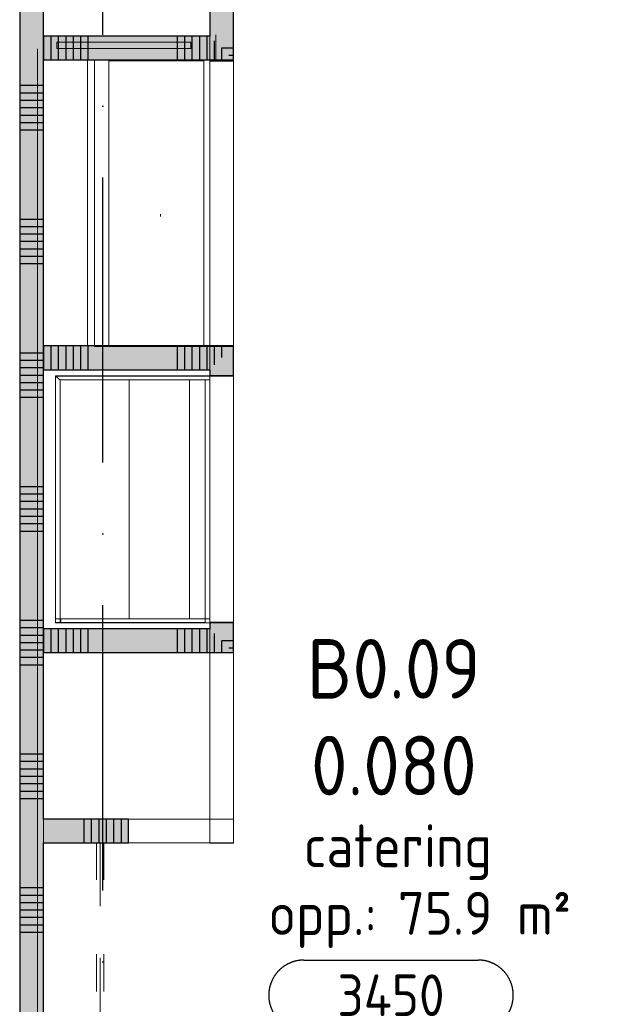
# Model space of a CAD drawing. Header units: millimetres. Extents: x 20872 to 297961, y -293704 to 213007.
# Tile 59 of 256: x 106333 to 108773, y -132478 to -128336. Entities that reach past the tile are written whole.
import ezdxf
from ezdxf.enums import TextEntityAlignment as Align
from ezdxf.xclip import XClip

# ---------------------------------------------------------------- set-up
doc = ezdxf.new("R2010")
doc.units = ezdxf.units.MM
doc.header["$LTSCALE"] = 100
doc.header["$XCLIPFRAME"] = 2
doc.linetypes.add('ACAD_ISO10W100', pattern=[18, 12, -3, 0, -3])
for name, color, linetype in [('A--L$7--_stramien', 1, 'Continuous'), ('A--L20--_bovenbouw', 3, 'Continuous'), ('A--L73--_vaste keukenvoorzieningen', 8, 'Continuous'), ('A--T$1--_algemeen', 1, 'Continuous'), ('A--T$1A-afwerking', 8, 'Continuous'), ('XREFS', 9, 'Continuous')]:
    doc.layers.add(name, color=color, linetype=linetype)
doc.styles.add('BURO standaard', font='isocp.shx')
doc.styles.add('JINX standaard', font='isocp.shx')

# ---------------------------------------------------------------- blocks, each defined once
blk = doc.blocks.new('AL_plafondhoog_01_P03_BV')
at = {"color": 1, "linetype": 'ByBlock', "lineweight": -2, "ltscale": 2}
for points in [[(-5.236, 2.114), (5.236, 2.114)], [(5.236, -2.114), (-5.236, -2.114)]]:
    blk.add_lwpolyline(points, dxfattribs=at)
at = {"color": 1, "linetype": 'ByBlock', "lineweight": -2}
for centre, start, end in [((-5.236, 0), 90, 270), ((5.236, 0), 270, 90)]:
    blk.add_arc(centre, 2.114, start, end, dxfattribs=at)
at = {"color": 2, "linetype": 'ByBlock', "lineweight": -2, "style": 'BURO standaard', "flags": 4}
blk.add_attdef('BURO_RTE:PLAFOND', text='', height=2.5, dxfattribs=at).set_placement((0, 0), align=Align.MIDDLE_CENTER)
blk = doc.blocks.new('catering')
at = {"layer": 'A--L73--_vaste keukenvoorzieningen', "lineweight": 5}
for points in [[(210400.803, 32389.619), (210400.803, 32261.411)], [(210403.934, 32389.073), (210403.934, 32389.619)], [(210403.934, 32389.619), (210415.201, 32389.619)], [(210415.201, 32389.619), (210415.201, 32389.073)], [(210402.303, 32261.411), (210402.303, 32389.048)], [(210415.201, 32389.073), (210403.934, 32389.073)], [(210403.823, 32361.529), (210416.803, 32361.529)], [(210403.823, 32361.529), (210404.21, 32361.196)], [(210416.803, 32361.529), (210416.803, 32361.196)], [(210403.823, 32341.101), (210403.823, 32361.196)], [(210404.21, 32361.196), (210416.803, 32361.196)], [(210404.21, 32340.781), (210404.21, 32361.196)], [(210410.026, 32341.095), (210410.026, 32361.196)], [(210415.099, 32341.095), (210415.099, 32361.196)], [(210416.415, 32341.113), (210416.415, 32361.196)], [(210416.803, 32341.101), (210403.823, 32341.101)], [(210403.823, 32340.769), (210403.823, 32341.101)], [(210403.823, 32340.781), (210404.21, 32340.781)], [(210416.803, 32340.769), (210403.823, 32340.769)], [(210404.21, 32341.095), (210404.259, 32341.095)], [(210404.259, 32341.095), (210410.026, 32341.095)], [(210404.259, 32341.095), (210404.259, 32340.781)], [(210404.259, 32340.781), (210416.415, 32340.781)], [(210410.026, 32341.095), (210415.099, 32341.095)], [(210416.415, 32340.781), (210416.415, 32341.113)], [(210416.803, 32340.769), (210416.803, 32341.101)], [(210402.803, 32322.256), (210408.803, 32322.256)], [(210402.803, 32265.217), (210402.803, 32322.256)], [(210408.803, 32322.256), (210402.803, 32322.256)], [(210402.803, 32322.256), (210402.803, 32265.222)], [(210402.803, 32322.256), (210408.803, 32322.256)], [(210402.803, 32265.217), (210402.803, 32322.256)], [(210402.803, 32322.256), (210408.803, 32322.256)], [(210402.803, 32265.217), (210402.803, 32322.256)], [(210407.281, 32322.256), (210407.281, 32319.131)], [(210407.281, 32322.256), (210407.881, 32322.256)], [(210407.581, 32322.256), (210407.581, 32316.922)], [(210407.881, 32322.256), (210407.881, 32319.131)], [(210407.281, 32312.882), (210407.281, 32309.757)], [(210407.581, 32312.589), (210407.581, 32307.256)], [(210407.881, 32312.882), (210407.881, 32309.757)]]:
    blk.add_lwpolyline(points, dxfattribs=at)
at = {"layer": 'A--L73--_vaste keukenvoorzieningen', "lineweight": 0}
for points in [[(210416.803, 32390.132), (210416.803, 32388.132), (210402.803, 32388.132), (210402.803, 32390.132), (210416.803, 32390.132)], [(210407.103, 32364.058), (210406.503, 32364.058), (210406.503, 32388.132), (210407.103, 32388.132), (210407.103, 32364.058)], [(210407.103, 32388.132), (210416.803, 32388.132), (210416.803, 32388.027), (210418.803, 32388.027), (210418.803, 32364.01), (210416.803, 32364.01), (210407.103, 32364.01), (210407.103, 32388.132)], [(210416.306, 32364.058), (210416.306, 32388.058), (210408.306, 32388.058), (210408.306, 32364.058), (210416.306, 32364.058)], [(210412.651, 32374.948), (210412.655, 32375.148)], [(210416.803, 32364.058), (210416.803, 32362.058), (210402.803, 32362.058), (210402.803, 32364.058), (210416.803, 32364.058)], [(210416.803, 32361.529), (210416.803, 32364.031), (210418.803, 32364.031), (210418.803, 32361.529), (210416.803, 32361.529)], [(210402.803, 32361.555), (210402.803, 32362.058), (210416.803, 32362.058), (210416.803, 32361.555), (210403.823, 32361.555), (210403.823, 32340.769), (210416.803, 32340.769), (210416.803, 32340.256), (210402.803, 32340.256), (210402.803, 32340.795), (210402.803, 32361.555)], [(210416.803, 32340.795), (210416.803, 32361.555), (210418.803, 32361.555), (210418.803, 32340.795), (210416.803, 32340.795)], [(210418.803, 32340.769), (210418.803, 32338.229), (210416.803, 32338.229), (210416.803, 32340.769), (210418.803, 32340.769)], [(210416.803, 32340.256), (210416.803, 32338.256), (210402.803, 32338.256), (210402.803, 32340.256), (210416.803, 32340.256)], [(210402.803, 32338.256), (210418.803, 32338.256), (210418.803, 32322.256), (210409.957, 32322.256), (210409.957, 32324.256), (210402.803, 32324.256), (210402.803, 32338.256)], [(210402.803, 32338.256), (210418.803, 32338.256), (210418.803, 32322.256), (210409.957, 32322.256), (210409.957, 32324.256), (210402.803, 32324.256), (210402.803, 32338.256)], [(210402.803, 32338.256), (210418.803, 32338.256), (210418.803, 32322.256), (210409.957, 32322.256), (210409.957, 32324.256), (210402.803, 32324.256), (210402.803, 32338.256)], [(210402.803, 32338.256), (210418.803, 32338.256), (210418.803, 32322.256), (210409.957, 32322.256), (210409.957, 32324.256), (210402.803, 32324.256), (210402.803, 32338.256)], [(210402.803, 32338.256), (210418.803, 32338.256), (210418.803, 32322.256), (210409.957, 32322.256), (210409.957, 32324.256), (210402.803, 32324.256), (210402.803, 32338.256)], [(210402.803, 32324.256), (210409.957, 32324.256), (210409.957, 32322.256), (210402.803, 32322.256), (210402.803, 32324.256)]]:
    blk.add_lwpolyline(points, dxfattribs=at)
at = {"layer": 'A--L73--_vaste keukenvoorzieningen', "lineweight": 9}
for points in [[(210416.803, 32390.132), (210402.803, 32390.132)], [(210417.3, 32388.132), (210417.3, 32390.238)], [(210417.3, 32390.238), (210417.3, 32390.238)], [(210417.3, 32390.238), (210417.3, 32388.132)], [(210402.803, 32364.058), (210402.803, 32388.132)], [(210402.803, 32388.132), (210406.503, 32388.132)], [(210406.503, 32388.132), (210406.503, 32364.058)], [(210407.103, 32388.132), (210416.803, 32388.132)], [(210407.103, 32364.058), (210407.103, 32388.132)], [(210407.103, 32388.132), (210407.103, 32364.01)], [(210416.803, 32388.132), (210407.103, 32388.132)], [(210408.306, 32364.058), (210408.306, 32388.058)], [(210408.306, 32388.058), (210416.306, 32388.058)], [(210416.306, 32388.058), (210416.306, 32364.058)], [(210416.803, 32388.132), (210416.803, 32388.105)], [(210416.803, 32388.027), (210416.803, 32388.132)], [(210418.803, 32388.105), (210416.803, 32388.105)], [(210416.803, 32388.105), (210416.803, 32364.031)], [(210418.803, 32388.027), (210416.803, 32388.027)], [(210418.803, 32388.105), (210418.803, 32364.031)], [(210418.803, 32364.01), (210418.803, 32388.027)], [(210406.503, 32364.058), (210402.803, 32364.058)], [(210416.803, 32364.058), (210407.103, 32364.058)], [(210407.103, 32364.01), (210416.803, 32364.01)], [(210416.306, 32364.058), (210408.306, 32364.058)], [(210418.803, 32364.031), (210416.803, 32364.031)], [(210416.803, 32364.01), (210418.803, 32364.01)], [(210418.803, 32361.529), (210418.803, 32364.031)], [(210402.803, 32340.256), (210402.803, 32362.058)], [(210402.803, 32362.058), (210416.803, 32362.058)], [(210402.803, 32361.555), (210402.803, 32362.058)], [(210402.803, 32362.058), (210416.803, 32362.058)], [(210402.803, 32340.795), (210402.803, 32361.555)], [(210416.803, 32361.555), (210403.823, 32361.555)], [(210403.823, 32361.555), (210403.823, 32340.769)], [(210416.803, 32362.058), (210416.803, 32361.529)], [(210416.803, 32362.058), (210416.803, 32361.555)], [(210416.803, 32340.795), (210416.803, 32361.555)], [(210416.803, 32361.555), (210418.803, 32361.555)], [(210418.803, 32361.529), (210416.803, 32361.529)], [(210416.803, 32340.769), (210416.803, 32361.529)], [(210418.803, 32361.555), (210418.803, 32340.795)], [(210418.803, 32340.769), (210418.803, 32361.529)], [(210402.803, 32340.256), (210402.803, 32340.795)], [(210403.823, 32340.769), (210416.803, 32340.769)], [(210418.803, 32340.795), (210416.803, 32340.795)], [(210418.803, 32340.769), (210416.803, 32340.769)], [(210416.803, 32340.769), (210416.803, 32340.256)], [(210416.803, 32340.769), (210416.803, 32340.256)], [(210418.803, 32338.229), (210418.803, 32340.769)], [(210416.803, 32340.256), (210402.803, 32340.256)], [(210416.803, 32340.256), (210402.803, 32340.256)], [(210402.803, 32324.256), (210402.803, 32338.256)], [(210402.803, 32338.256), (210416.803, 32338.256)], [(210402.803, 32338.256), (210402.803, 32324.256)], [(210418.803, 32338.256), (210402.803, 32338.256)], [(210402.803, 32338.256), (210402.803, 32324.256)], [(210418.803, 32338.256), (210402.803, 32338.256)], [(210402.803, 32338.256), (210402.803, 32324.256)], [(210418.803, 32338.256), (210402.803, 32338.256)], [(210402.803, 32338.256), (210402.803, 32324.256)], [(210418.803, 32338.256), (210402.803, 32338.256)], [(210402.803, 32338.256), (210402.803, 32324.256)], [(210418.803, 32338.256), (210402.803, 32338.256)], [(210416.803, 32338.256), (210416.803, 32338.229)], [(210418.803, 32338.229), (210416.803, 32338.229)], [(210416.803, 32322.226), (210416.803, 32338.229)], [(210418.803, 32322.256), (210418.803, 32338.256)], [(210418.803, 32322.256), (210418.803, 32338.256)], [(210418.803, 32322.256), (210418.803, 32338.256)], [(210418.803, 32322.256), (210418.803, 32338.256)], [(210418.803, 32322.256), (210418.803, 32338.256)], [(210418.803, 32322.226), (210418.803, 32338.229)], [(210409.957, 32324.256), (210402.803, 32324.256)], [(210402.803, 32324.256), (210409.957, 32324.256)], [(210402.803, 32324.256), (210409.957, 32324.256)], [(210402.803, 32324.256), (210409.957, 32324.256)], [(210402.803, 32324.256), (210409.957, 32324.256)], [(210402.803, 32324.256), (210409.957, 32324.256)], [(210409.957, 32322.256), (210409.957, 32324.256)], [(210418.803, 32324.256), (210409.957, 32324.256)], [(210409.957, 32324.256), (210409.957, 32322.256)], [(210409.957, 32324.256), (210409.957, 32322.256)], [(210409.957, 32324.256), (210409.957, 32322.256)], [(210409.957, 32324.256), (210409.957, 32322.256)], [(210409.957, 32324.256), (210409.957, 32322.256)], [(210418.803, 32322.256), (210418.803, 32324.256)], [(210402.803, 32322.256), (210409.957, 32322.256)], [(210418.803, 32322.256), (210409.957, 32322.256)], [(210409.957, 32322.256), (210418.803, 32322.256)], [(210409.957, 32322.256), (210418.803, 32322.256)], [(210409.957, 32322.256), (210418.803, 32322.256)], [(210409.957, 32322.256), (210418.803, 32322.256)], [(210409.957, 32322.256), (210418.803, 32322.256)], [(210418.803, 32322.226), (210416.803, 32322.226)]]:
    blk.add_lwpolyline(points, dxfattribs=at)
at = {"layer": 'A--L73--_vaste keukenvoorzieningen', "lineweight": 0}
blk.add_open_spline([(210417.3, 32388.132), (210417.3, 32388.132), (210417.3, 32390.238), (210417.3, 32390.238), (210417.3, 32390.238), (210417.3, 32388.132), (210417.3, 32388.132)], degree=3, knots=[0, 0, 0, 0, 1, 1, 1, 2, 2, 2, 2], dxfattribs=at)
blk = doc.blocks.new('AL_ruimteno_03_P03_BV_GLU-X11 (2)')
at = {"color": 1, "style": 'JINX standaard'}
blk.add_text('opp.:', height=1.8, dxfattribs=at).set_placement((-0.022, -9.722), align=Align.RIGHT)
at = {"color": 2, "linetype": 'ByBlock', "lineweight": -2, "style": 'BURO standaard', "flags": 4}
for tag, p in [('BURO_RTE:RUIMTENUMMER_LEEG', (0.69, 1.475)), ('BURO_RTE:RUIMTENUMMER_TOTAAL', (0.69, -2.595))]:
    blk.add_attdef(tag, text='', height=2.5, dxfattribs=at).set_placement(p, align=Align.MIDDLE_CENTER)
at = {"color": 1, "linetype": 'ByBlock', "lineweight": -2, "style": 'BURO standaard', "flags": 4}
blk.add_attdef('BURO_RTE:BOUWBESLUIT', text='', height=1.8, dxfattribs=at).set_placement((0.862, -5.971), align=Align.MIDDLE_CENTER)
blk.add_attdef('BURO_RTE:OPP', text='', height=1.8, dxfattribs=at).set_placement((0.862, -8.808), align=Align.MIDDLE_LEFT)
blk = doc.blocks.new('stramienlijnen_1')
at = {"layer": 'A--L$7--_stramien', "color": 1, "linetype": 'ACAD_ISO10W100', "lineweight": -3}
blk.add_line((106684.5, 0), (106684.5, 22800), dxfattribs=at)
blk = doc.blocks.new('2016-02-04 100 begane grond bestaand')
at = {"layer": 'A--L20--_bovenbouw', "linetype": 'Continuous', "lineweight": -3}
for points in [[(106409.5, 18251.7), (106434.5, 18301.7), (106434.5, 22325), (106334.5, 22425), (106334.5, 15200), (106334.5, 15200), (106334.5, 15350), (106434.5, 15350), (106434.5, 18201.7)], [(107234.5, 21495.5), (107234.5, 22425), (107134.5, 22325), (107134.5, 21595.5)], [(107134.5, 21595.5), (106434.5, 21595.5), (106434.5, 21495.5), (107234.5, 21495.5)], [(107234.5, 20291.8), (106434.5, 20291.8), (106434.5, 20191.8), (107134.5, 20191.8)], [(107234.5, 20166.6), (107234.5, 20291.8), (107134.5, 20191.8), (107134.5, 20166.6)], [(107134.5, 19101.7), (106434.5, 19101.7), (106434.5, 19001.7), (107234.5, 19001.7)], [(107234.5, 19001.7), (107234.5, 19128.6), (107134.5, 19128.6), (107134.5, 19101.7)], [(106792.2, 18301.7), (106434.5, 18301.7), (106409.5, 18251.7), (106434.5, 18201.7), (106792.2, 18201.7)]]:
    blk.add_hatch(color=60, dxfattribs=at).paths.add_polyline_path(points, flags=0)
h = blk.add_hatch(dxfattribs=at)
h.set_pattern_fill('SWAND', color=1, scale=5, angle=90, style=0)
h.set_pattern_definition([(180, (106434.5, 15200), (-3e-14, -562.5), []), (180, (106434.5, 15231.25), (-3e-14, -562.5), []), (180, (106434.5, 15262.5), (-3e-14, -562.5), []), (180, (106434.5, 15293.75), (-3e-14, -562.5), []), (180, (106434.5, 15325), (-3e-14, -562.5), []), (180, (106434.5, 15356.25), (-3e-14, -562.5), []), (180, (106434.5, 15387.5), (-3e-14, -562.5), [])])
h.paths.add_polyline_path([(106409.5, 18251.7), (106434.5, 18301.7), (106434.5, 22325), (106334.5, 22425), (106334.5, 15200), (106334.5, 15200), (106334.5, 15350), (106434.5, 15350), (106434.5, 18201.7)], flags=0)
h = blk.add_hatch(dxfattribs=at)
h.set_pattern_fill('SWAND', color=1, scale=5, angle=90, style=0)
h.set_pattern_definition([(180, (107234.5, 21545.46), (-3e-14, -562.5), []), (180, (107234.5, 21576.7), (-3e-14, -562.5), []), (180, (107234.5, 21607.96), (-3e-14, -562.5), []), (180, (107234.5, 21639.2), (-3e-14, -562.5), []), (180, (107234.5, 21670.46), (-3e-14, -562.5), []), (180, (107234.5, 21701.7), (-3e-14, -562.5), []), (180, (107234.5, 21732.96), (-3e-14, -562.5), [])])
h.paths.add_polyline_path([(107234.5, 21495.5), (107234.5, 22425), (107134.5, 22325), (107134.5, 21595.5)], flags=0)
h = blk.add_hatch(dxfattribs=at)
h.set_pattern_fill('SWAND', color=1, scale=5, angle=180, style=0)
h.set_pattern_definition([(270, (107184.5, 21595.46), (562.5, -3e-14), []), (270, (107153.23, 21595.46), (562.5, -3e-14), []), (270, (107122, 21595.46), (562.5, -3e-14), []), (270, (107090.73, 21595.46), (562.5, -3e-14), []), (270, (107059.5, 21595.46), (562.5, -3e-14), []), (270, (107028.23, 21595.46), (562.5, -3e-14), []), (270, (106997, 21595.46), (562.5, -3e-14), [])])
h.paths.add_polyline_path([(107134.5, 21595.5), (106434.5, 21595.5), (106434.5, 21495.5), (107234.5, 21495.5)], flags=0)
h = blk.add_hatch(dxfattribs=at)
h.set_pattern_fill('SWAND', color=1, scale=5, angle=180, style=0)
h.set_pattern_definition([(270, (107184.5, 20291.77), (562.5, -3e-14), []), (270, (107153.23, 20291.77), (562.5, -3e-14), []), (270, (107122, 20291.77), (562.5, -3e-14), []), (270, (107090.73, 20291.77), (562.5, -3e-14), []), (270, (107059.5, 20291.77), (562.5, -3e-14), []), (270, (107028.23, 20291.77), (562.5, -3e-14), []), (270, (106997, 20291.77), (562.5, -3e-14), [])])
h.paths.add_polyline_path([(107234.5, 20291.8), (106434.5, 20291.8), (106434.5, 20191.8), (107134.5, 20191.8)], flags=0)
h = blk.add_hatch(dxfattribs=at)
h.set_pattern_fill('SWAND', color=1, scale=5, angle=90, style=0)
h.set_pattern_definition([(180, (107234.5, 20166.64), (-3e-14, -562.5), []), (180, (107234.5, 20197.9), (-3e-14, -562.5), []), (180, (107234.5, 20229.14), (-3e-14, -562.5), []), (180, (107234.5, 20260.4), (-3e-14, -562.5), []), (180, (107234.5, 20291.64), (-3e-14, -562.5), []), (180, (107234.5, 20322.9), (-3e-14, -562.5), []), (180, (107234.5, 20354.14), (-3e-14, -562.5), [])])
h.paths.add_polyline_path([(107234.5, 20166.6), (107234.5, 20291.8), (107134.5, 20191.8), (107134.5, 20166.6)], flags=0)
h = blk.add_hatch(dxfattribs=at)
h.set_pattern_fill('SWAND', color=1, scale=5, angle=180, style=0)
h.set_pattern_definition([(270, (107184.5, 19101.7), (562.5, -3e-14), []), (270, (107153.23, 19101.7), (562.5, -3e-14), []), (270, (107122, 19101.7), (562.5, -3e-14), []), (270, (107090.73, 19101.7), (562.5, -3e-14), []), (270, (107059.5, 19101.7), (562.5, -3e-14), []), (270, (107028.23, 19101.7), (562.5, -3e-14), []), (270, (106997, 19101.7), (562.5, -3e-14), [])])
h.paths.add_polyline_path([(107134.5, 19101.7), (106434.5, 19101.7), (106434.5, 19001.7), (107234.5, 19001.7)], flags=0)
h = blk.add_hatch(dxfattribs=at)
h.set_pattern_fill('SWAND', color=1, scale=5, angle=90, style=0)
h.set_pattern_definition([(180, (107234.5, 19051.7), (-3e-14, -562.5), []), (180, (107234.5, 19082.94), (-3e-14, -562.5), []), (180, (107234.5, 19114.2), (-3e-14, -562.5), []), (180, (107234.5, 19145.44), (-3e-14, -562.5), []), (180, (107234.5, 19176.7), (-3e-14, -562.5), []), (180, (107234.5, 19207.94), (-3e-14, -562.5), []), (180, (107234.5, 19239.2), (-3e-14, -562.5), [])])
h.paths.add_polyline_path([(107234.5, 19001.7), (107234.5, 19128.6), (107134.5, 19128.6), (107134.5, 19101.7)], flags=0)
h = blk.add_hatch(dxfattribs=at)
h.set_pattern_fill('SWAND', color=1, scale=5, angle=180, style=0)
h.set_pattern_definition([(270, (106792.2, 18301.7), (562.5, -3e-14), []), (270, (106760.93, 18301.7), (562.5, -3e-14), []), (270, (106729.7, 18301.7), (562.5, -3e-14), []), (270, (106698.43, 18301.7), (562.5, -3e-14), []), (270, (106667.2, 18301.7), (562.5, -3e-14), []), (270, (106635.93, 18301.7), (562.5, -3e-14), []), (270, (106604.7, 18301.7), (562.5, -3e-14), [])])
h.paths.add_polyline_path([(106792.2, 18301.7), (106434.5, 18301.7), (106409.5, 18251.7), (106434.5, 18201.7), (106792.2, 18201.7)], flags=0)
at = {"layer": 'A--L20--_bovenbouw', "color": 2, "linetype": 'Continuous', "lineweight": -3}
for p, q in [((106334.5, 22425), (106334.5, 15200)), ((107234.5, 21495.5), (107234.5, 22425)), ((106434.5, 18301.7), (106434.5, 22325)), ((107134.5, 22325), (107134.5, 21595.5)), ((107134.5, 21595.5), (106434.5, 21595.5)), ((106434.5, 21595.5), (106434.5, 21495.5)), ((106434.5, 21495.5), (107234.5, 21495.5)), ((107234.5, 20291.8), (106434.5, 20291.8)), ((106434.5, 20291.8), (106434.5, 20191.8)), ((107234.5, 20166.6), (107234.5, 20291.8)), ((106434.5, 20191.8), (107134.5, 20191.8)), ((107134.5, 20191.8), (107134.5, 20166.6)), ((107134.5, 20166.6), (107234.5, 20166.6)), ((107134.5, 19101.7), (106434.5, 19101.7)), ((106434.5, 19101.7), (106434.5, 19001.7)), ((107234.5, 19128.6), (107134.5, 19128.6)), ((107134.5, 19128.6), (107134.5, 19101.7)), ((107234.5, 19001.7), (107234.5, 19128.6)), ((106434.5, 19001.7), (107234.5, 19001.7)), ((106792.2, 18301.7), (106434.5, 18301.7)), ((106792.2, 18201.7), (106792.2, 18301.7)), ((106434.5, 15350), (106434.5, 18201.7)), ((106434.5, 18201.7), (106792.2, 18201.7))]:
    blk.add_line(p, q, dxfattribs=at)
at = {"layer": 'A--L$7--_stramien'}
blk.add_blockref('stramienlijnen_1', (0, 0), dxfattribs=at)
at = {"layer": 'A--T$1--_algemeen', "color": 8, "linetype": 'Continuous', "lineweight": -3}
ref = blk.add_blockref('AL_ruimteno_03_P03_BV_GLU-X11 (2)', (107840.1, 18786.1), dxfattribs=dict(at, xscale=100, yscale=100, zscale=100))
ref.add_attrib('BURO_RTE:RUIMTENUMMER_TOTAAL', '0.080', dxfattribs={"layer": '0', "color": 2, "linetype": 'ByBlock', "lineweight": -2, "height": 250, "style": 'BURO standaard'}).set_placement((107909.1, 18526.7), align=Align.MIDDLE_CENTER)
ref.add_attrib('BURO_RTE:BOUWBESLUIT', 'catering', dxfattribs={"layer": '0', "color": 1, "linetype": 'ByBlock', "lineweight": -2, "height": 180, "style": 'BURO standaard'}).set_placement((107926.4, 18189.1), align=Align.MIDDLE_CENTER)
ref.add_attrib('BURO_RTE:RUIMTENUMMER_LEEG', 'B0.09', dxfattribs={"layer": '0', "color": 2, "linetype": 'ByBlock', "lineweight": -2, "height": 250, "style": 'BURO standaard'}).set_placement((107909.1, 18933.6), align=Align.MIDDLE_CENTER)
ref.add_attrib('BURO_RTE:OPP', '75.9 m²', dxfattribs={"layer": '0', "color": 1, "linetype": 'ByBlock', "lineweight": -2, "height": 180, "style": 'BURO standaard'}).set_placement((107926.4, 17905.3), align=Align.MIDDLE_LEFT)
at = {"layer": 'A--T$1--_algemeen', "color": 1, "linetype": 'Continuous', "lineweight": -3}
ref = blk.add_blockref('AL_plafondhoog_01_P03_BV', (107897.2, 17560.4), dxfattribs=dict(at, xscale=70, yscale=70, zscale=70))
ref.add_attrib('BURO_RTE:PLAFOND', '3450', dxfattribs={"layer": '0', "color": 2, "linetype": 'ByBlock', "lineweight": -2, "height": 175, "style": 'BURO standaard'}).set_placement((107897.2, 17560.4), align=Align.MIDDLE_CENTER)
at = {"layer": 'A--T$1A-afwerking', "xscale": 49.99992073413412, "yscale": 49.99992073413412, "zscale": 49.99992073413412}
blk.add_blockref('catering', (-10413689, -1597908.6), dxfattribs=at)

msp = doc.modelspace()

# ---------------------------------------------------------------- block references
at = {"layer": 'XREFS'}
ref = msp.add_blockref('2016-02-04 100 begane grond bestaand', (-1, -150000.4), dxfattribs=at)
XClip(ref).set_block_clipping_path([(116767.0762143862, 29769.3836009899), (164491.5066313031, 13442.9004429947), (179861.076214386, 13442.9004429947), (179861.076214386, -11696.8579780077), (20873.0762143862, -11696.8579780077), (20873.0762143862, 82263.1420219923), (116767.0762143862, 82263.1420219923)])

doc.saveas('drawing.dxf')
